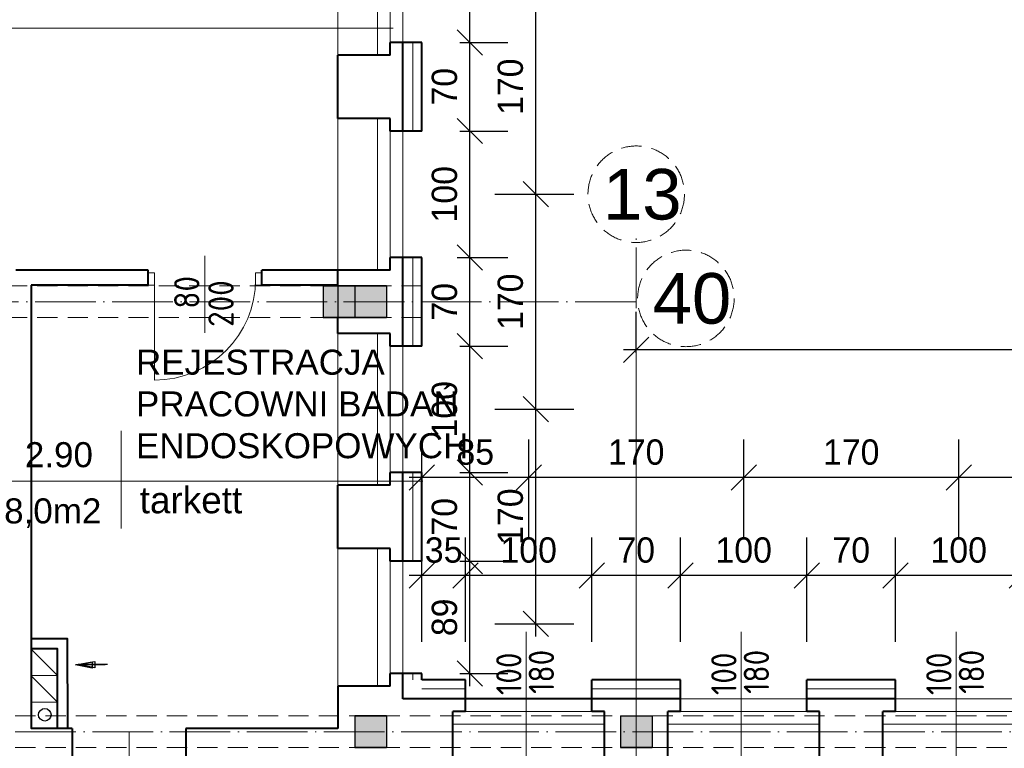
# Model space of a CAD drawing. Header units: millimetres. Extents: x -32003 to -19505, y 17931 to 29358.
# Tile 10 of 92: x -26415 to -25637, y 22316 to 22892. Entities that reach past the tile are written whole.
import ezdxf

# ---------------------------------------------------------------- set-up
doc = ezdxf.new("R2010")
doc.units = ezdxf.units.MM
doc.header["$PDMODE"] = 3
for name, pattern in [('ACAD_ISO03W100', [30, 12, -18]), ('ACAD_ISO04W100', [30.5, 24, -3, 0.5, -3]), ('KRESKOWA_X2', [12, 8, -4])]:
    doc.linetypes.add(name, pattern=pattern)
for name, color, linetype, lineweight in [('_wymiary', 1, 'Continuous', 9), ('drzwi', 140, 'Continuous', 13), ('KOMINY', 43, 'Continuous', 15), ('NR', 7, 'Continuous', 13), ('opisy drzwi', 40, 'Continuous', 13), ('opisy pom', 3, 'Continuous', 18), ('przerywana', 7, 'KRESKOWA_X2', 5), ('sciany', 4, 'Continuous', 40), ('symetria', 7, 'ACAD_ISO03W100', 5), ('SZRAF', 51, 'Continuous', 9), ('słupy', 2, 'Continuous', 30), ('ściana', 4, 'Continuous', 40)]:
    doc.layers.add(name, color=color, linetype=linetype, lineweight=lineweight)
doc.layers.add('kanalizacja', color=210, linetype='Continuous')
doc.styles.add('ISO', font='isocp.shx')
doc.styles.add('style1', font='ARIAL.TTF')
doc.styles.add('SYSTEM', font='TXT')
doc.linetypes.add('BATTING', pattern='A,0.0001,-0.1,[134,ltypeshp.shx,S=0.1,R=0,X=-0.1,Y=0],-0.2,[134,ltypeshp.shx,S=0.1,R=180,X=0.1,Y=0],-0.1', length=0.4001)
doc.dimstyles.new('Jacek2', dxfattribs={"dimscale": 2, "dimtxt": 10, "dimasz": 10, "dimexe": 15, "dimexo": 15, "dimgap": 5, "dimtad": 1, "dimdec": 0, "dimrnd": 0.5, "dimzin": 0, "dimdsep": 46, "dimtxsty": 'Standard', "dimblk": 'OBLIQUE', "dimcen": 0, "dimdle": 5, "dimadec": 1, "dimazin": 0, "dimtfac": 1, "dimtdec": 0, "dimtofl": 0, "dimtmove": 0, "dimatfit": 3, "dimfxl": 0, "dimtolj": 1, "dimtzin": 0, "dimarcsym": 0})

# ---------------------------------------------------------------- blocks, each defined once
blk = doc.blocks.new('_OBLIQUE')
at = {"color": 0, "linetype": 'ByBlock'}
blk.add_line((-0.5, -0.5), (0.5, 0.5), dxfattribs=at)
blk = doc.blocks.new('*D952')
at = {"layer": '_wymiary', "color": 0, "lineweight": -2}
for p, q in [((-25722.67, 22400.37), (-25722.67, 22482.96)), ((-25622.67, 22400.37), (-25622.67, 22482.96)), ((-25612.67, 22452.96), (-25732.67, 22452.96))]:
    blk.add_line(p, q, dxfattribs=at)
at = {"layer": 'Defpoints', "color": 0}
for p in [(-25722.67, 22452.96), (-25722.67, 22370.37), (-25622.67, 22370.37)]:
    blk.add_point(p, dxfattribs=at)
at = {"layer": '_wymiary', "color": 0, "lineweight": -2, "xscale": 20, "yscale": 20, "zscale": 20, "rotation": 180}
blk.add_blockref('_OBLIQUE', (-25722.67, 22452.96), dxfattribs=at)
at = {"layer": '_wymiary', "color": 0, "lineweight": -2, "xscale": 20, "yscale": 20, "zscale": 20}
blk.add_blockref('_OBLIQUE', (-25622.67, 22452.96), dxfattribs=at)
at = {"layer": '_wymiary', "color": 0, "insert": (-25672.67, 22472.96), "char_height": 20, "attachment_point": 5}
blk.add_mtext('\\A1;100', dxfattribs=at)
blk = doc.blocks.new('*D953')
at = {"layer": '_wymiary', "color": 0, "lineweight": -2}
for p, q in [((-25792.67, 22400.37), (-25792.67, 22482.96)), ((-25722.67, 22400.37), (-25722.67, 22482.96)), ((-25712.67, 22452.96), (-25802.67, 22452.96))]:
    blk.add_line(p, q, dxfattribs=at)
at = {"layer": 'Defpoints', "color": 0}
for p in [(-25792.67, 22452.96), (-25792.67, 22370.37), (-25722.67, 22370.37)]:
    blk.add_point(p, dxfattribs=at)
at = {"layer": '_wymiary', "color": 0, "lineweight": -2, "xscale": 20, "yscale": 20, "zscale": 20, "rotation": 180}
blk.add_blockref('_OBLIQUE', (-25792.67, 22452.96), dxfattribs=at)
at = {"layer": '_wymiary', "color": 0, "lineweight": -2, "xscale": 20, "yscale": 20, "zscale": 20}
blk.add_blockref('_OBLIQUE', (-25722.67, 22452.96), dxfattribs=at)
at = {"layer": '_wymiary', "color": 0, "insert": (-25757.67, 22472.96), "char_height": 20, "attachment_point": 5}
blk.add_mtext('\\A1;70', dxfattribs=at)
blk = doc.blocks.new('*D954')
at = {"layer": '_wymiary', "color": 0, "lineweight": -2}
for p, q in [((-25892.67, 22400.37), (-25892.67, 22482.96)), ((-25792.67, 22400.37), (-25792.67, 22482.96)), ((-25782.67, 22452.96), (-25902.67, 22452.96))]:
    blk.add_line(p, q, dxfattribs=at)
at = {"layer": 'Defpoints', "color": 0}
for p in [(-25892.67, 22452.96), (-25892.67, 22370.37), (-25792.67, 22370.37)]:
    blk.add_point(p, dxfattribs=at)
at = {"layer": '_wymiary', "color": 0, "lineweight": -2, "xscale": 20, "yscale": 20, "zscale": 20, "rotation": 180}
blk.add_blockref('_OBLIQUE', (-25892.67, 22452.96), dxfattribs=at)
at = {"layer": '_wymiary', "color": 0, "lineweight": -2, "xscale": 20, "yscale": 20, "zscale": 20}
blk.add_blockref('_OBLIQUE', (-25792.67, 22452.96), dxfattribs=at)
at = {"layer": '_wymiary', "color": 0, "insert": (-25842.67, 22472.96), "char_height": 20, "attachment_point": 5}
blk.add_mtext('\\A1;100', dxfattribs=at)
blk = doc.blocks.new('*D955')
at = {"layer": '_wymiary', "color": 0, "lineweight": -2}
for p, q in [((-25962.67, 22400.37), (-25962.67, 22482.96)), ((-25892.67, 22400.37), (-25892.67, 22482.96)), ((-25882.67, 22452.96), (-25972.67, 22452.96))]:
    blk.add_line(p, q, dxfattribs=at)
at = {"layer": 'Defpoints', "color": 0}
for p in [(-25962.67, 22452.96), (-25962.67, 22370.37), (-25892.67, 22370.37)]:
    blk.add_point(p, dxfattribs=at)
at = {"layer": '_wymiary', "color": 0, "lineweight": -2, "xscale": 20, "yscale": 20, "zscale": 20, "rotation": 180}
blk.add_blockref('_OBLIQUE', (-25962.67, 22452.96), dxfattribs=at)
at = {"layer": '_wymiary', "color": 0, "lineweight": -2, "xscale": 20, "yscale": 20, "zscale": 20}
blk.add_blockref('_OBLIQUE', (-25892.67, 22452.96), dxfattribs=at)
at = {"layer": '_wymiary', "color": 0, "insert": (-25927.67, 22472.96), "char_height": 20, "attachment_point": 5}
blk.add_mtext('\\A1;70', dxfattribs=at)
blk = doc.blocks.new('*D956')
at = {"layer": '_wymiary', "color": 0, "lineweight": -2}
for p, q in [((-26062.67, 22400.37), (-26062.67, 22482.96)), ((-25962.67, 22400.37), (-25962.67, 22482.96)), ((-25952.67, 22452.96), (-26072.67, 22452.96))]:
    blk.add_line(p, q, dxfattribs=at)
at = {"layer": 'Defpoints', "color": 0}
for p in [(-26062.67, 22452.96), (-26062.67, 22370.37), (-25962.67, 22370.37)]:
    blk.add_point(p, dxfattribs=at)
at = {"layer": '_wymiary', "color": 0, "lineweight": -2, "xscale": 20, "yscale": 20, "zscale": 20, "rotation": 180}
blk.add_blockref('_OBLIQUE', (-26062.67, 22452.96), dxfattribs=at)
at = {"layer": '_wymiary', "color": 0, "lineweight": -2, "xscale": 20, "yscale": 20, "zscale": 20}
blk.add_blockref('_OBLIQUE', (-25962.67, 22452.96), dxfattribs=at)
at = {"layer": '_wymiary', "color": 0, "insert": (-26012.67, 22472.96), "char_height": 20, "attachment_point": 5}
blk.add_mtext('\\A1;100', dxfattribs=at)
blk = doc.blocks.new('*D957')
at = {"layer": '_wymiary', "color": 0, "lineweight": -2}
for p, q in [((-26097.17, 22400.37), (-26097.17, 22482.96)), ((-26062.67, 22400.37), (-26062.67, 22482.96)), ((-26052.67, 22452.96), (-26107.17, 22452.96))]:
    blk.add_line(p, q, dxfattribs=at)
at = {"layer": 'Defpoints', "color": 0}
for p in [(-26097.17, 22452.96), (-26097.17, 22370.37), (-26062.67, 22370.37)]:
    blk.add_point(p, dxfattribs=at)
at = {"layer": '_wymiary', "color": 0, "lineweight": -2, "xscale": 20, "yscale": 20, "zscale": 20, "rotation": 180}
blk.add_blockref('_OBLIQUE', (-26097.17, 22452.96), dxfattribs=at)
at = {"layer": '_wymiary', "color": 0, "lineweight": -2, "xscale": 20, "yscale": 20, "zscale": 20}
blk.add_blockref('_OBLIQUE', (-26062.67, 22452.96), dxfattribs=at)
at = {"layer": '_wymiary', "color": 0, "insert": (-26079.92, 22472.96), "char_height": 20, "attachment_point": 5}
blk.add_mtext('\\A1;35', dxfattribs=at)
blk = doc.blocks.new('*D759')
at = {"layer": '_wymiary', "color": 0, "lineweight": -2}
for p, q in [((-25672.67, 22482.96), (-25672.67, 22560.42)), ((-25502.67, 22482.96), (-25502.67, 22560.42)), ((-25492.67, 22530.42), (-25682.67, 22530.42))]:
    blk.add_line(p, q, dxfattribs=at)
at = {"layer": 'Defpoints', "color": 0}
for p in [(-25672.67, 22530.42), (-25672.67, 22452.96), (-25502.67, 22452.96)]:
    blk.add_point(p, dxfattribs=at)
at = {"layer": '_wymiary', "color": 0, "lineweight": -2, "xscale": 20, "yscale": 20, "zscale": 20, "rotation": 180}
blk.add_blockref('_OBLIQUE', (-25672.67, 22530.42), dxfattribs=at)
at = {"layer": '_wymiary', "color": 0, "lineweight": -2, "xscale": 20, "yscale": 20, "zscale": 20}
blk.add_blockref('_OBLIQUE', (-25502.67, 22530.42), dxfattribs=at)
at = {"layer": '_wymiary', "color": 0, "insert": (-25587.67, 22550.42), "char_height": 20, "attachment_point": 5}
blk.add_mtext('\\A1;170', dxfattribs=at)
blk = doc.blocks.new('*D760')
at = {"layer": '_wymiary', "color": 0, "lineweight": -2}
for p, q in [((-25842.67, 22482.96), (-25842.67, 22560.42)), ((-25672.67, 22482.96), (-25672.67, 22560.42)), ((-25662.67, 22530.42), (-25852.67, 22530.42))]:
    blk.add_line(p, q, dxfattribs=at)
at = {"layer": 'Defpoints', "color": 0}
for p in [(-25842.67, 22530.42), (-25842.67, 22452.96), (-25672.67, 22452.96)]:
    blk.add_point(p, dxfattribs=at)
at = {"layer": '_wymiary', "color": 0, "lineweight": -2, "xscale": 20, "yscale": 20, "zscale": 20, "rotation": 180}
blk.add_blockref('_OBLIQUE', (-25842.67, 22530.42), dxfattribs=at)
at = {"layer": '_wymiary', "color": 0, "lineweight": -2, "xscale": 20, "yscale": 20, "zscale": 20}
blk.add_blockref('_OBLIQUE', (-25672.67, 22530.42), dxfattribs=at)
at = {"layer": '_wymiary', "color": 0, "insert": (-25757.67, 22550.42), "char_height": 20, "attachment_point": 5}
blk.add_mtext('\\A1;170', dxfattribs=at)
blk = doc.blocks.new('*D761')
at = {"layer": '_wymiary', "color": 0, "lineweight": -2}
for p, q in [((-26012.67, 22482.96), (-26012.67, 22560.42)), ((-25842.67, 22482.96), (-25842.67, 22560.42)), ((-25832.67, 22530.42), (-26022.67, 22530.42))]:
    blk.add_line(p, q, dxfattribs=at)
at = {"layer": 'Defpoints', "color": 0}
for p in [(-26012.67, 22530.42), (-26012.67, 22452.96), (-25842.67, 22452.96)]:
    blk.add_point(p, dxfattribs=at)
at = {"layer": '_wymiary', "color": 0, "lineweight": -2, "xscale": 20, "yscale": 20, "zscale": 20, "rotation": 180}
blk.add_blockref('_OBLIQUE', (-26012.67, 22530.42), dxfattribs=at)
at = {"layer": '_wymiary', "color": 0, "lineweight": -2, "xscale": 20, "yscale": 20, "zscale": 20}
blk.add_blockref('_OBLIQUE', (-25842.67, 22530.42), dxfattribs=at)
at = {"layer": '_wymiary', "color": 0, "insert": (-25927.67, 22550.42), "char_height": 20, "attachment_point": 5}
blk.add_mtext('\\A1;170', dxfattribs=at)
blk = doc.blocks.new('*D762')
at = {"layer": '_wymiary', "color": 0, "lineweight": -2}
for p, q in [((-26097.17, 22430.37), (-26097.17, 22560.42)), ((-26012.67, 22482.96), (-26012.67, 22560.42)), ((-26002.67, 22530.42), (-26107.17, 22530.42))]:
    blk.add_line(p, q, dxfattribs=at)
at = {"layer": 'Defpoints', "color": 0}
for p in [(-26097.17, 22530.42), (-26012.67, 22452.96), (-26097.17, 22400.37)]:
    blk.add_point(p, dxfattribs=at)
at = {"layer": '_wymiary', "color": 0, "lineweight": -2, "xscale": 20, "yscale": 20, "zscale": 20, "rotation": 180}
blk.add_blockref('_OBLIQUE', (-26097.17, 22530.42), dxfattribs=at)
at = {"layer": '_wymiary', "color": 0, "lineweight": -2, "xscale": 20, "yscale": 20, "zscale": 20}
blk.add_blockref('_OBLIQUE', (-26012.67, 22530.42), dxfattribs=at)
at = {"layer": '_wymiary', "color": 0, "insert": (-26054.92, 22550.42), "char_height": 20, "attachment_point": 5}
blk.add_mtext('\\A1;85', dxfattribs=at)
blk = doc.blocks.new('*D964')
at = {"layer": '_wymiary', "color": 0, "lineweight": -2}
for p, q in [((-25927.67, 22628.92), (-25927.67, 22661.41)), ((-25247.67, 22636.78), (-25247.67, 22661.41)), ((-25237.67, 22631.41), (-25937.67, 22631.41))]:
    blk.add_line(p, q, dxfattribs=at)
at = {"layer": 'Defpoints', "color": 0}
for p in [(-25927.67, 22631.41), (-25247.67, 22606.78), (-25927.67, 22598.92)]:
    blk.add_point(p, dxfattribs=at)
at = {"layer": '_wymiary', "color": 0, "lineweight": -2, "xscale": 20, "yscale": 20, "zscale": 20, "rotation": 180}
blk.add_blockref('_OBLIQUE', (-25927.67, 22631.41), dxfattribs=at)
at = {"layer": '_wymiary', "color": 0, "lineweight": -2, "xscale": 20, "yscale": 20, "zscale": 20}
blk.add_blockref('_OBLIQUE', (-25247.67, 22631.41), dxfattribs=at)
at = {"layer": '_wymiary', "color": 0, "insert": (-25587.67, 22651.41), "char_height": 20, "attachment_point": 5}
blk.add_mtext('\\A1;680', dxfattribs=at)
blk = doc.blocks.new('*D870')
at = {"layer": '_wymiary', "color": 0, "lineweight": -2}
for p, q in [((-26007.1, 22404.62), (-26007.1, 22594.37)), ((-26039.56, 22584.37), (-25977.1, 22584.37)), ((-26039.56, 22414.62), (-25977.1, 22414.62))]:
    blk.add_line(p, q, dxfattribs=at)
at = {"layer": 'Defpoints', "color": 0}
for p in [(-26069.56, 22584.37), (-26007.1, 22584.37), (-26069.56, 22414.62)]:
    blk.add_point(p, dxfattribs=at)
at = {"layer": '_wymiary', "color": 0, "lineweight": -2, "xscale": 20, "yscale": 20, "zscale": 20}
for p, rotation in [((-26007.1, 22584.37), 90), ((-26007.1, 22414.62), 270)]:
    blk.add_blockref('_OBLIQUE', p, dxfattribs=dict(at, rotation=rotation))
at = {"layer": '_wymiary', "color": 0, "insert": (-26027.1, 22499.49), "char_height": 20, "attachment_point": 5, "rotation": 90}
blk.add_mtext('\\A1;170', dxfattribs=at)
blk = doc.blocks.new('*D871')
at = {"layer": '_wymiary', "color": 0, "lineweight": -2}
for p, q in [((-26007.1, 22574.37), (-26007.1, 22764.37)), ((-26039.56, 22754.37), (-25977.1, 22754.37)), ((-26039.56, 22584.37), (-25977.1, 22584.37))]:
    blk.add_line(p, q, dxfattribs=at)
at = {"layer": 'Defpoints', "color": 0}
for p in [(-26069.56, 22754.37), (-26007.1, 22754.37), (-26069.56, 22584.37)]:
    blk.add_point(p, dxfattribs=at)
at = {"layer": '_wymiary', "color": 0, "lineweight": -2, "xscale": 20, "yscale": 20, "zscale": 20}
for p, rotation in [((-26007.1, 22754.37), 90), ((-26007.1, 22584.37), 270)]:
    blk.add_blockref('_OBLIQUE', p, dxfattribs=dict(at, rotation=rotation))
at = {"layer": '_wymiary', "color": 0, "insert": (-26027.1, 22669.37), "char_height": 20, "attachment_point": 5, "rotation": 90}
blk.add_mtext('\\A1;170', dxfattribs=at)
blk = doc.blocks.new('*D872')
at = {"layer": '_wymiary', "color": 0, "lineweight": -2}
for p, q in [((-26007.1, 22744.37), (-26007.1, 22934.37)), ((-26039.56, 22924.37), (-25977.1, 22924.37)), ((-26039.56, 22754.37), (-25977.1, 22754.37))]:
    blk.add_line(p, q, dxfattribs=at)
at = {"layer": 'Defpoints', "color": 0}
for p in [(-26069.56, 22924.37), (-26007.1, 22924.37), (-26069.56, 22754.37)]:
    blk.add_point(p, dxfattribs=at)
at = {"layer": '_wymiary', "color": 0, "lineweight": -2, "xscale": 20, "yscale": 20, "zscale": 20}
for p, rotation in [((-26007.1, 22924.37), 90), ((-26007.1, 22754.37), 270)]:
    blk.add_blockref('_OBLIQUE', p, dxfattribs=dict(at, rotation=rotation))
at = {"layer": '_wymiary', "color": 0, "insert": (-26027.1, 22839.37), "char_height": 20, "attachment_point": 5, "rotation": 90}
blk.add_mtext('\\A1;170', dxfattribs=at)
blk = doc.blocks.new('*D1153')
at = {"layer": '_wymiary', "color": 0, "lineweight": -2}
for p, q in [((-26059.21, 22365.37), (-26059.21, 22474.37)), ((-26067.17, 22464.37), (-26029.21, 22464.37)), ((-26067.17, 22375.37), (-26029.21, 22375.37))]:
    blk.add_line(p, q, dxfattribs=at)
at = {"layer": 'Defpoints', "color": 0}
for p in [(-26097.17, 22464.37), (-26059.21, 22464.37), (-26097.17, 22375.37)]:
    blk.add_point(p, dxfattribs=at)
at = {"layer": '_wymiary', "color": 0, "lineweight": -2, "xscale": 20, "yscale": 20, "zscale": 20}
for p, rotation in [((-26059.21, 22464.37), 90), ((-26059.21, 22375.37), 270)]:
    blk.add_blockref('_OBLIQUE', p, dxfattribs=dict(at, rotation=rotation))
at = {"layer": '_wymiary', "color": 0, "insert": (-26079.21, 22419.87), "char_height": 20, "attachment_point": 5, "rotation": 90}
blk.add_mtext('\\A1;89', dxfattribs=at)
blk = doc.blocks.new('*D1154')
at = {"layer": '_wymiary', "color": 0, "lineweight": -2}
for p, q in [((-26059.21, 22454.37), (-26059.21, 22544.37)), ((-26067.17, 22534.37), (-26029.21, 22534.37)), ((-26067.17, 22464.37), (-26029.21, 22464.37))]:
    blk.add_line(p, q, dxfattribs=at)
at = {"layer": 'Defpoints', "color": 0}
for p in [(-26097.17, 22534.37), (-26059.21, 22534.37), (-26097.17, 22464.37)]:
    blk.add_point(p, dxfattribs=at)
at = {"layer": '_wymiary', "color": 0, "lineweight": -2, "xscale": 20, "yscale": 20, "zscale": 20}
for p, rotation in [((-26059.21, 22534.37), 90), ((-26059.21, 22464.37), 270)]:
    blk.add_blockref('_OBLIQUE', p, dxfattribs=dict(at, rotation=rotation))
at = {"layer": '_wymiary', "color": 0, "insert": (-26079.21, 22499.37), "char_height": 20, "attachment_point": 5, "rotation": 90}
blk.add_mtext('\\A1;70', dxfattribs=at)
blk = doc.blocks.new('*D1155')
at = {"layer": '_wymiary', "color": 0, "lineweight": -2}
for p, q in [((-26059.21, 22524.37), (-26059.21, 22644.37)), ((-26067.17, 22634.37), (-26029.21, 22634.37)), ((-26067.17, 22534.37), (-26029.21, 22534.37))]:
    blk.add_line(p, q, dxfattribs=at)
at = {"layer": 'Defpoints', "color": 0}
for p in [(-26097.17, 22634.37), (-26059.21, 22634.37), (-26097.17, 22534.37)]:
    blk.add_point(p, dxfattribs=at)
at = {"layer": '_wymiary', "color": 0, "lineweight": -2, "xscale": 20, "yscale": 20, "zscale": 20}
for p, rotation in [((-26059.21, 22634.37), 90), ((-26059.21, 22534.37), 270)]:
    blk.add_blockref('_OBLIQUE', p, dxfattribs=dict(at, rotation=rotation))
at = {"layer": '_wymiary', "color": 0, "insert": (-26079.21, 22584.37), "char_height": 20, "attachment_point": 5, "rotation": 90}
blk.add_mtext('\\A1;100', dxfattribs=at)
blk = doc.blocks.new('*D1156')
at = {"layer": '_wymiary', "color": 0, "lineweight": -2}
for p, q in [((-26059.21, 22624.37), (-26059.21, 22714.37)), ((-26069.13, 22704.37), (-26029.21, 22704.37)), ((-26067.17, 22634.37), (-26029.21, 22634.37))]:
    blk.add_line(p, q, dxfattribs=at)
at = {"layer": 'Defpoints', "color": 0}
for p in [(-26099.13, 22704.37), (-26059.21, 22704.37), (-26097.17, 22634.37)]:
    blk.add_point(p, dxfattribs=at)
at = {"layer": '_wymiary', "color": 0, "lineweight": -2, "xscale": 20, "yscale": 20, "zscale": 20}
for p, rotation in [((-26059.21, 22704.37), 90), ((-26059.21, 22634.37), 270)]:
    blk.add_blockref('_OBLIQUE', p, dxfattribs=dict(at, rotation=rotation))
at = {"layer": '_wymiary', "color": 0, "insert": (-26079.21, 22669.37), "char_height": 20, "attachment_point": 5, "rotation": 90}
blk.add_mtext('\\A1;70', dxfattribs=at)
blk = doc.blocks.new('*D1157')
at = {"layer": '_wymiary', "color": 0, "lineweight": -2}
for p, q in [((-26059.21, 22694.37), (-26059.21, 22814.37)), ((-26067.17, 22804.37), (-26029.21, 22804.37)), ((-26069.13, 22704.37), (-26029.21, 22704.37))]:
    blk.add_line(p, q, dxfattribs=at)
at = {"layer": 'Defpoints', "color": 0}
for p in [(-26097.17, 22804.37), (-26059.21, 22804.37), (-26099.13, 22704.37)]:
    blk.add_point(p, dxfattribs=at)
at = {"layer": '_wymiary', "color": 0, "lineweight": -2, "xscale": 20, "yscale": 20, "zscale": 20}
for p, rotation in [((-26059.21, 22804.37), 90), ((-26059.21, 22704.37), 270)]:
    blk.add_blockref('_OBLIQUE', p, dxfattribs=dict(at, rotation=rotation))
at = {"layer": '_wymiary', "color": 0, "insert": (-26079.21, 22754.37), "char_height": 20, "attachment_point": 5, "rotation": 90}
blk.add_mtext('\\A1;100', dxfattribs=at)
blk = doc.blocks.new('*D1158')
at = {"layer": '_wymiary', "color": 0, "lineweight": -2}
for p, q in [((-26059.21, 22794.37), (-26059.21, 22884.37)), ((-26067.17, 22874.37), (-26029.21, 22874.37)), ((-26067.17, 22804.37), (-26029.21, 22804.37))]:
    blk.add_line(p, q, dxfattribs=at)
at = {"layer": 'Defpoints', "color": 0}
for p in [(-26097.17, 22874.37), (-26059.21, 22874.37), (-26097.17, 22804.37)]:
    blk.add_point(p, dxfattribs=at)
at = {"layer": '_wymiary', "color": 0, "lineweight": -2, "xscale": 20, "yscale": 20, "zscale": 20}
for p, rotation in [((-26059.21, 22874.37), 90), ((-26059.21, 22804.37), 270)]:
    blk.add_blockref('_OBLIQUE', p, dxfattribs=dict(at, rotation=rotation))
at = {"layer": '_wymiary', "color": 0, "insert": (-26079.21, 22839.37), "char_height": 20, "attachment_point": 5, "rotation": 90}
blk.add_mtext('\\A1;70', dxfattribs=at)
blk = doc.blocks.new('*D1159')
at = {"layer": '_wymiary', "color": 0, "lineweight": -2}
for p, q in [((-26059.21, 22864.37), (-26059.21, 22984.37)), ((-26067.17, 22974.37), (-26029.21, 22974.37)), ((-26067.17, 22874.37), (-26029.21, 22874.37))]:
    blk.add_line(p, q, dxfattribs=at)
at = {"layer": 'Defpoints', "color": 0}
for p in [(-26097.17, 22974.37), (-26059.21, 22974.37), (-26097.17, 22874.37)]:
    blk.add_point(p, dxfattribs=at)
at = {"layer": '_wymiary', "color": 0, "lineweight": -2, "xscale": 20, "yscale": 20, "zscale": 20}
for p, rotation in [((-26059.21, 22974.37), 90), ((-26059.21, 22874.37), 270)]:
    blk.add_blockref('_OBLIQUE', p, dxfattribs=dict(at, rotation=rotation))
at = {"layer": '_wymiary', "color": 0, "insert": (-26079.21, 22924.37), "char_height": 20, "attachment_point": 5, "rotation": 90}
blk.add_mtext('\\A1;100', dxfattribs=at)

msp = doc.modelspace()

# ---------------------------------------------------------------- hatches: boundary and pattern name
at = {"layer": 'SZRAF', "ltscale": 0.5}
h = msp.add_hatch(color=256, dxfattribs=at)
h.paths.add_polyline_path([(-26150.17, 22656.87), (-26150.17, 22669.37), (-26162.67, 22669.37), (-26162.67, 22656.87), (-26157.67, 22656.87)])
h.paths.add_polyline_path([(-26162.67, 22656.87), (-26162.67, 22669.37), (-26175.17, 22669.37), (-26175.17, 22656.87)])
h.paths.add_polyline_path([(-26162.67, 22681.87), (-26175.17, 22681.87), (-26175.17, 22669.37), (-26162.67, 22669.37)])
h.paths.add_polyline_path([(-26162.67, 22681.87), (-26162.67, 22669.37), (-26150.17, 22669.37), (-26150.17, 22681.87)])
h = msp.add_hatch(color=256, dxfattribs=at)
h.paths.add_polyline_path([(-26150.17, 22681.87), (-26162.67, 22681.87), (-26162.67, 22669.37), (-26150.17, 22669.37), (-26150.17, 22674.37)])
h.paths.add_polyline_path([(-26150.17, 22669.37), (-26162.67, 22669.37), (-26162.67, 22656.87), (-26150.17, 22656.87)])
h.paths.add_polyline_path([(-26175.17, 22669.37), (-26175.17, 22656.87), (-26162.67, 22656.87), (-26162.67, 22669.37)])
h.paths.add_polyline_path([(-26175.17, 22669.37), (-26162.67, 22669.37), (-26162.67, 22681.87), (-26175.17, 22681.87)])
h = msp.add_hatch(color=256, dxfattribs=at)
h.paths.add_polyline_path([(-26125.17, 22656.87), (-26125.17, 22669.37), (-26137.67, 22669.37), (-26137.67, 22656.87), (-26132.67, 22656.87)])
h.paths.add_polyline_path([(-26137.67, 22656.87), (-26137.67, 22669.37), (-26150.17, 22669.37), (-26150.17, 22656.87)])
h.paths.add_polyline_path([(-26137.67, 22681.87), (-26150.17, 22681.87), (-26150.17, 22669.37), (-26137.67, 22669.37)])
h.paths.add_polyline_path([(-26137.67, 22681.87), (-26137.67, 22669.37), (-26125.17, 22669.37), (-26125.17, 22681.87)])
h = msp.add_hatch(color=256, dxfattribs=at)
h.paths.add_polyline_path([(-26125.17, 22681.87), (-26137.67, 22681.87), (-26137.67, 22669.37), (-26125.17, 22669.37), (-26125.17, 22674.37)])
h.paths.add_polyline_path([(-26125.17, 22669.37), (-26137.67, 22669.37), (-26137.67, 22656.87), (-26125.17, 22656.87)])
h.paths.add_polyline_path([(-26150.17, 22669.37), (-26150.17, 22656.87), (-26137.67, 22656.87), (-26137.67, 22669.37)])
h.paths.add_polyline_path([(-26150.17, 22669.37), (-26137.67, 22669.37), (-26137.67, 22681.87), (-26150.17, 22681.87)])
h = msp.add_hatch(color=256, dxfattribs=at)
h.paths.add_polyline_path([(-26125.17, 22316.87), (-26125.17, 22329.37), (-26137.67, 22329.37), (-26137.67, 22316.87), (-26132.67, 22316.87)])
h.paths.add_polyline_path([(-26137.67, 22316.87), (-26137.67, 22329.37), (-26150.17, 22329.37), (-26150.17, 22316.87)])
h.paths.add_polyline_path([(-26137.67, 22341.87), (-26150.17, 22341.87), (-26150.17, 22329.37), (-26137.67, 22329.37)])
h.paths.add_polyline_path([(-26137.67, 22341.87), (-26137.67, 22329.37), (-26125.17, 22329.37), (-26125.17, 22341.87)])
h = msp.add_hatch(color=256, dxfattribs=at)
h.paths.add_polyline_path([(-26125.17, 22341.87), (-26137.67, 22341.87), (-26137.67, 22329.37), (-26125.17, 22329.37), (-26125.17, 22334.37)])
h.paths.add_polyline_path([(-26125.17, 22329.37), (-26137.67, 22329.37), (-26137.67, 22316.87), (-26125.17, 22316.87)])
h.paths.add_polyline_path([(-26150.17, 22329.37), (-26150.17, 22316.87), (-26137.67, 22316.87), (-26137.67, 22329.37)])
h.paths.add_polyline_path([(-26150.17, 22329.37), (-26137.67, 22329.37), (-26137.67, 22341.87), (-26150.17, 22341.87)])
h = msp.add_hatch(color=256, dxfattribs=at)
h.paths.add_polyline_path([(-25915.17, 22341.87), (-25927.67, 22341.87), (-25927.67, 22329.37), (-25915.17, 22329.37), (-25915.17, 22334.37)])
h.paths.add_polyline_path([(-25915.17, 22329.37), (-25927.67, 22329.37), (-25927.67, 22316.87), (-25915.17, 22316.87)])
h.paths.add_polyline_path([(-25940.17, 22329.37), (-25940.17, 22316.87), (-25927.67, 22316.87), (-25927.67, 22329.37)])
h.paths.add_polyline_path([(-25940.17, 22329.37), (-25927.67, 22329.37), (-25927.67, 22341.87), (-25940.17, 22341.87)])

# ---------------------------------------------------------------- linework, layer by layer
at = {"layer": '_wymiary'}
msp.add_line((-25927.67, 22341.87), (-25927.67, 22654.65), dxfattribs=at)
at = {"layer": 'drzwi'}
for p, q in [((-26308.55, 22692.37), (-26313.55, 22692.37)), ((-26313.55, 22692.37), (-26313.55, 22682.37)), ((-26308.55, 22682.37), (-26308.55, 22692.37)), ((-26308.55, 22687.37), (-26308.55, 22607.37)), ((-26223.55, 22692.37), (-26228.55, 22692.37)), ((-26228.55, 22692.37), (-26228.55, 22682.37)), ((-26223.55, 22682.37), (-26223.55, 22692.37)), ((-26313.55, 22682.37), (-26308.55, 22682.37)), ((-26228.55, 22682.37), (-26223.55, 22682.37))]:
    msp.add_line(p, q, dxfattribs=at)
msp.add_arc((-26308.55, 22687.37), 80, 270, 0, dxfattribs=at)
at = {"layer": 'kanalizacja'}
msp.add_circle((-26395.25, 22342.8), 5, dxfattribs=at)
at = {"layer": 'KOMINY', "lineweight": 18}
for p, q in [((-26406.25, 22394.85), (-26385.21, 22373.89)), ((-26406.25, 22394.85), (-26385.21, 22373.89)), ((-26406.21, 22373.85), (-26385.17, 22352.89)), ((-26406.21, 22373.85), (-26385.17, 22352.89))]:
    msp.add_line(p, q, dxfattribs=at)
for points in [[(-26406.26, 22394.87), (-26385.26, 22394.91), (-26385.22, 22373.91), (-26406.22, 22373.87)], [(-26406.26, 22394.87), (-26385.26, 22394.91), (-26385.22, 22373.91), (-26406.22, 22373.87)], [(-26406.22, 22373.87), (-26385.22, 22373.91), (-26385.18, 22352.91), (-26406.18, 22352.87)], [(-26406.22, 22373.87), (-26385.22, 22373.91), (-26385.18, 22352.91), (-26406.18, 22352.87)], [(-26406.22, 22352.87), (-26385.22, 22352.91), (-26385.18, 22331.91), (-26406.18, 22331.87)], [(-26406.22, 22352.87), (-26385.22, 22352.91), (-26385.18, 22331.91), (-26406.18, 22331.87)]]:
    msp.add_lwpolyline(points, close=True, dxfattribs=at)
at = {"layer": 'KOMINY', "lineweight": 30}
for points in [[(-26347.63, 22382.24), (-26370.9, 22382.24), (-26357.78, 22384.78), (-26357.78, 22379.67), (-26370.9, 22382.24)], [(-26345.65, 22382.51), (-26368.92, 22382.51), (-26355.8, 22385.05), (-26355.8, 22379.93), (-26368.92, 22382.51)]]:
    msp.add_lwpolyline(points, dxfattribs=at)
at = {"layer": 'opisy drzwi'}
for p, q in [((-26163.67, 22984.37), (-26163.67, 22864.37)), ((-26132.17, 22984.37), (-26132.17, 22864.37)), ((-26122.17, 22974.37), (-26122.17, 22874.37)), ((-26112.17, 22974.37), (-26112.17, 22874.37)), ((-26163.67, 22814.37), (-26163.67, 22694.37)), ((-26132.17, 22814.37), (-26132.17, 22694.37)), ((-26122.17, 22804.37), (-26122.17, 22704.37)), ((-26112.17, 22804.37), (-26112.17, 22704.37)), ((-26132.17, 22777.26), (-26132.17, 22694.37)), ((-26122.17, 22777.26), (-26122.17, 22704.37)), ((-26112.17, 22777.26), (-26112.17, 22704.37)), ((-26268.61, 22705.74), (-26268.61, 22644.86)), ((-26163.67, 22644.37), (-26163.67, 22524.37)), ((-26132.17, 22644.37), (-26132.17, 22524.37)), ((-26132.17, 22644.37), (-26132.17, 22524.37)), ((-26122.17, 22634.37), (-26122.17, 22534.37)), ((-26122.17, 22634.37), (-26122.17, 22534.37)), ((-26112.17, 22634.37), (-26112.17, 22534.37)), ((-26112.17, 22634.37), (-26112.17, 22534.37)), ((-26163.67, 22474.37), (-26163.67, 22365.37)), ((-26132.17, 22365.37), (-26132.17, 22474.37)), ((-26122.17, 22365.37), (-26122.17, 22464.37)), ((-26112.17, 22464.37), (-26112.17, 22364.87)), ((-26112.17, 22464.37), (-26112.17, 22364.87)), ((-26014.7, 22306.58), (-26014.7, 22408.34)), ((-25844.7, 22306.58), (-25844.7, 22408.34)), ((-25674.7, 22306.58), (-25674.7, 22408.34)), ((-26062.67, 22355.37), (-25962.67, 22355.37)), ((-25892.67, 22355.37), (-25792.67, 22355.37)), ((-25722.67, 22355.37), (-25622.67, 22355.37)), ((-26062.67, 22345.37), (-25962.67, 22345.37)), ((-25892.67, 22345.37), (-25792.67, 22345.37)), ((-25722.67, 22345.37), (-25622.67, 22345.37)), ((-26072.67, 22335.37), (-25952.67, 22335.37)), ((-25902.67, 22335.37), (-25782.67, 22335.37)), ((-25732.67, 22335.37), (-25612.67, 22335.37)), ((-26328.61, 22328.74), (-26328.61, 22267.86))]:
    msp.add_line(p, q, dxfattribs=at)
at = {"layer": 'opisy pom'}
for p, q in [((-26642.37, 22885.57), (-26119.88, 22885.57)), ((-26334.96, 22567.2), (-26334.96, 22490.13)), ((-26426.95, 22527.59), (-26096.3, 22527.59))]:
    msp.add_line(p, q, dxfattribs=at)
at = {"layer": 'przerywana', "ltscale": 2}
for p, q in [((-26097.17, 22681.87), (-28001.67, 22681.87)), ((-26097.17, 22656.87), (-28001.67, 22656.87)), ((-21506.67, 22341.87), (-28001.67, 22341.87)), ((-21506.67, 22316.87), (-28001.67, 22316.87))]:
    msp.add_line(p, q, dxfattribs=at)
for centre in [(-25927.66, 22754.39), (-25888.39, 22672.01)]:
    msp.add_circle(centre, 38.15, dxfattribs=at)
at = {"layer": 'sciany'}
for p, q in [((-26313.67, 22694.37), (-26418.17, 22694.37)), ((-26163.67, 22694.37), (-26223.67, 22694.37)), ((-26313.67, 22682.37), (-26406.17, 22682.37)), ((-26163.67, 22682.37), (-26223.67, 22682.37)), ((-26373.67, 22331.87), (-26373.67, 22305.37)), ((-26283.67, 22331.87), (-26283.67, 22305.37))]:
    msp.add_line(p, q, dxfattribs=at)
at = {"layer": 'symetria', "linetype": 'ACAD_ISO04W100', "ltscale": 2}
for p, q in [((-25927.67, 21566.37), (-25927.67, 22720.21)), ((-25927.99, 22669.37), (-28091.03, 22669.37)), ((-21490.6, 22329.37), (-28075.88, 22329.37))]:
    msp.add_line(p, q, dxfattribs=at)
at = {"layer": 'SZRAF', "linetype": 'BATTING', "ltscale": 14}
for p, q in [((-26104.17, 22804.37), (-26104.17, 22874.37)), ((-26104.17, 22634.37), (-26104.17, 22704.37)), ((-26104.17, 22464.37), (-26104.17, 22534.37)), ((-26104.17, 22370.37), (-26104.17, 22375.37)), ((-26062.67, 22363.37), (-26097.17, 22363.37)), ((-25892.67, 22363.37), (-25962.67, 22363.37)), ((-25722.67, 22363.37), (-25792.67, 22363.37))]:
    msp.add_line(p, q, dxfattribs=at)
at = {"layer": 'słupy'}
for p, q in [((-26163.67, 22681.87), (-26175.17, 22681.87)), ((-26175.17, 22681.87), (-26175.17, 22656.87)), ((-26163.67, 22681.87), (-26175.17, 22681.87)), ((-26175.17, 22681.87), (-26175.17, 22656.87)), ((-26163.67, 22681.87), (-26175.17, 22681.87)), ((-26175.17, 22681.87), (-26175.17, 22656.87)), ((-26150.17, 22681.87), (-26175.17, 22681.87)), ((-26175.17, 22681.87), (-26175.17, 22656.87)), ((-26175.17, 22681.87), (-26150.17, 22681.87)), ((-26175.17, 22681.87), (-26175.17, 22656.87)), ((-26125.17, 22681.87), (-26163.67, 22681.87)), ((-26163.67, 22681.87), (-26163.67, 22656.87)), ((-26163.67, 22681.87), (-26163.67, 22656.87)), ((-26125.17, 22681.87), (-26163.67, 22681.87)), ((-26163.67, 22681.87), (-26163.67, 22656.87)), ((-26125.17, 22681.87), (-26163.67, 22681.87)), ((-26163.67, 22681.87), (-26163.67, 22656.87)), ((-26125.17, 22681.87), (-26150.17, 22681.87)), ((-26150.17, 22681.87), (-26125.17, 22681.87)), ((-26150.17, 22681.87), (-26150.17, 22656.87)), ((-26150.17, 22681.87), (-26150.17, 22656.87)), ((-26125.17, 22681.87), (-26125.17, 22656.87)), ((-26125.17, 22681.87), (-26125.17, 22656.87)), ((-26125.17, 22681.87), (-26125.17, 22656.87)), ((-26125.17, 22681.87), (-26125.17, 22656.87)), ((-26125.17, 22681.87), (-26125.17, 22656.87)), ((-26163.67, 22656.87), (-26175.17, 22656.87)), ((-26163.67, 22656.87), (-26175.17, 22656.87)), ((-26163.67, 22656.87), (-26175.17, 22656.87)), ((-26150.17, 22656.87), (-26175.17, 22656.87)), ((-26175.17, 22656.87), (-26150.17, 22656.87)), ((-26125.17, 22656.87), (-26163.67, 22656.87)), ((-26125.17, 22656.87), (-26163.67, 22656.87)), ((-26125.17, 22656.87), (-26163.67, 22656.87)), ((-26125.17, 22656.87), (-26150.17, 22656.87)), ((-26150.17, 22656.87), (-26125.17, 22656.87)), ((-26150.17, 22341.87), (-26150.17, 22316.87)), ((-26125.17, 22341.87), (-26150.17, 22341.87)), ((-26125.17, 22341.87), (-26150.17, 22341.87)), ((-26150.17, 22341.87), (-26150.17, 22316.87)), ((-26125.17, 22341.87), (-26150.17, 22341.87)), ((-26150.17, 22341.87), (-26150.17, 22316.87)), ((-26150.17, 22341.87), (-26150.17, 22316.87)), ((-26150.17, 22341.87), (-26125.17, 22341.87)), ((-26150.17, 22341.87), (-26150.17, 22316.87)), ((-26125.17, 22341.87), (-26125.17, 22316.87)), ((-26125.17, 22341.87), (-26125.17, 22316.87)), ((-26125.17, 22341.87), (-26125.17, 22316.87)), ((-26125.17, 22341.87), (-26125.17, 22316.87)), ((-26125.17, 22341.87), (-26125.17, 22316.87)), ((-25940.17, 22341.87), (-25940.17, 22316.87)), ((-25940.17, 22341.87), (-25915.17, 22341.87)), ((-25940.17, 22341.87), (-25940.17, 22316.87)), ((-25915.17, 22341.87), (-25915.17, 22316.87)), ((-25915.17, 22341.87), (-25915.17, 22316.87)), ((-26125.17, 22316.87), (-26150.17, 22316.87)), ((-26125.17, 22316.87), (-26150.17, 22316.87)), ((-26125.17, 22316.87), (-26150.17, 22316.87)), ((-26125.17, 22316.87), (-26150.17, 22316.87)), ((-26150.17, 22316.87), (-26125.17, 22316.87)), ((-25915.17, 22316.87), (-25940.17, 22316.87)), ((-25940.17, 22316.87), (-25915.17, 22316.87))]:
    msp.add_line(p, q, dxfattribs=at)
at = {"layer": 'ściana'}
for p, q in [((-26122.17, 22864.37), (-26122.17, 22874.37)), ((-26097.17, 22874.37), (-26122.17, 22874.37)), ((-26112.17, 22804.37), (-26112.17, 22874.37)), ((-26097.17, 22804.37), (-26097.17, 22874.37)), ((-26163.67, 22854.37), (-26163.67, 22864.37)), ((-26122.17, 22864.37), (-26163.67, 22864.37)), ((-26163.67, 22814.37), (-26163.67, 22854.37)), ((-26122.17, 22814.37), (-26163.67, 22814.37)), ((-26122.17, 22804.37), (-26122.17, 22814.37)), ((-26097.17, 22804.37), (-26122.17, 22804.37)), ((-26122.17, 22694.37), (-26122.17, 22704.37)), ((-26112.17, 22704.37), (-26122.17, 22704.37)), ((-26122.17, 22694.37), (-26122.17, 22704.37)), ((-26097.17, 22704.37), (-26122.17, 22704.37)), ((-26112.17, 22634.37), (-26112.17, 22704.37)), ((-26112.17, 22634.37), (-26112.17, 22704.37)), ((-26097.17, 22634.37), (-26097.17, 22704.37)), ((-26313.67, 22682.37), (-26313.67, 22694.37)), ((-26223.67, 22682.37), (-26223.67, 22694.37)), ((-26122.17, 22694.37), (-26163.67, 22694.37)), ((-26163.67, 22681.87), (-26163.67, 22694.37)), ((-26122.17, 22694.37), (-26150.17, 22694.37)), ((-26406.17, 22682.37), (-26406.17, 22331.87)), ((-26163.67, 22644.37), (-26163.67, 22656.87)), ((-26122.17, 22644.37), (-26163.67, 22644.37)), ((-26122.17, 22644.37), (-26150.17, 22644.37)), ((-26122.17, 22634.37), (-26122.17, 22644.37)), ((-26122.17, 22634.37), (-26122.17, 22644.37)), ((-26112.17, 22634.37), (-26122.17, 22634.37)), ((-26097.17, 22634.37), (-26122.17, 22634.37)), ((-26112.17, 22534.37), (-26122.17, 22534.37)), ((-26122.17, 22524.37), (-26122.17, 22534.37)), ((-26097.17, 22534.37), (-26122.17, 22534.37)), ((-26122.17, 22524.37), (-26122.17, 22534.37)), ((-26112.17, 22464.37), (-26112.17, 22534.37)), ((-26112.17, 22464.37), (-26112.17, 22534.37)), ((-26097.17, 22464.37), (-26097.17, 22534.37)), ((-26406.17, 22524.37), (-26406.17, 22331.87)), ((-26163.67, 22474.37), (-26163.67, 22524.37)), ((-26122.17, 22524.37), (-26163.67, 22524.37)), ((-26122.17, 22524.37), (-26150.17, 22524.37)), ((-26122.17, 22474.37), (-26163.67, 22474.37)), ((-26122.17, 22474.37), (-26150.17, 22474.37)), ((-26122.17, 22464.37), (-26122.17, 22474.37)), ((-26122.17, 22464.37), (-26122.17, 22474.37)), ((-26112.17, 22464.37), (-26122.17, 22464.37)), ((-26097.17, 22464.37), (-26122.17, 22464.37)), ((-26122.17, 22365.37), (-26122.17, 22375.37)), ((-26097.17, 22375.37), (-26122.17, 22375.37)), ((-26112.17, 22355.37), (-26112.17, 22375.37)), ((-26097.17, 22370.37), (-26097.17, 22375.37)), ((-26062.67, 22370.37), (-26097.17, 22370.37)), ((-26062.67, 22345.37), (-26062.67, 22370.37)), ((-25892.67, 22370.37), (-25962.67, 22370.37)), ((-25962.67, 22345.37), (-25962.67, 22370.37)), ((-25892.67, 22345.37), (-25892.67, 22370.37)), ((-25722.67, 22370.37), (-25792.67, 22370.37)), ((-25792.67, 22345.37), (-25792.67, 22370.37)), ((-25722.67, 22345.37), (-25722.67, 22370.37)), ((-26122.17, 22365.37), (-26163.67, 22365.37)), ((-26163.67, 22365.37), (-26163.67, 22331.87)), ((-25962.67, 22355.37), (-26112.17, 22355.37)), ((-25892.67, 22355.37), (-25962.67, 22355.37)), ((-25722.67, 22355.37), (-25792.67, 22355.37)), ((-26062.67, 22345.37), (-26072.67, 22345.37)), ((-26072.67, 22305.37), (-26072.67, 22345.37)), ((-25952.67, 22345.37), (-25962.67, 22345.37)), ((-25952.67, 22305.37), (-25952.67, 22345.37)), ((-25892.67, 22345.37), (-25902.67, 22345.37)), ((-25902.67, 22305.37), (-25902.67, 22345.37)), ((-25782.67, 22345.37), (-25792.67, 22345.37)), ((-25782.67, 22305.37), (-25782.67, 22345.37)), ((-25722.67, 22345.37), (-25732.67, 22345.37)), ((-25732.67, 22305.37), (-25732.67, 22345.37)), ((-26373.67, 22331.87), (-26406.17, 22331.87)), ((-26373.67, 22331.87), (-26406.17, 22331.87)), ((-26163.67, 22331.87), (-26283.67, 22331.87)), ((-26212.17, 22331.87), (-26283.67, 22331.87)), ((-26163.67, 22331.87), (-26212.17, 22331.87))]:
    msp.add_line(p, q, dxfattribs=at)
at = {"layer": 'ściana', "ltscale": 0.5}
for points in [[(-26377.18, 22331.92), (-26377.27, 22402.92), (-26406.27, 22402.87)], [(-26377.18, 22331.92), (-26377.27, 22402.92), (-26406.27, 22402.87)], [(-26385.18, 22331.91), (-26385.26, 22394.91), (-26406.26, 22394.87)], [(-26385.18, 22331.91), (-26385.26, 22394.91), (-26406.26, 22394.87)]]:
    msp.add_lwpolyline(points, dxfattribs=at)

# ---------------------------------------------------------------- texts
at = {"layer": 'NR', "ltscale": 5, "char_height": 40, "width": 65, "attachment_point": 1, "style": 'style1'}
for s, insert in [('13', (-25953.93, 22774.41)), ('40', (-25914.66, 22692.04))]:
    msp.add_mtext(s, dxfattribs=dict(at, insert=insert))
at = {"layer": 'opisy drzwi', "style": 'ISO'}
for s, p in [('80', (-26272.99, 22663.9)), ('200', (-26245.95, 22649.49)), ('100', (-26018.36, 22358.41)), ('180', (-25992.64, 22359.33)), ('100', (-25848.36, 22358.41)), ('180', (-25822.64, 22359.33)), ('100', (-25678.36, 22358.41)), ('180', (-25652.64, 22359.33))]:
    msp.add_text(s, height=20, rotation=90, dxfattribs=at).set_placement(p)
at = {"layer": 'opisy pom', "attachment_point": 1, "style": 'SYSTEM'}
for s, insert, char_height in [('{\\fArial|b0|i0|c238|p34;REJESTRACJA \\PPRACOWNI BADAŃ\\PENDOSKOPOWYCH}', (-26323.17, 22631.49), 19.8), ('{\\fArial|b0|i0|c238|p34;2.90}', (-26411.02, 22558.37), 19.8), ('{\\fArial|b0|i0|c238|p34;tarkett}', (-26320.26, 22523.02), 20.9), ('{\\fArial|b0|i0|c238|p34;8,0m2  }', (-26427.41, 22513.93), 19.8)]:
    msp.add_mtext(s, dxfattribs=dict(at, insert=insert, char_height=char_height))

# ---------------------------------------------------------------- dimensions: what is measured, and where the dimension line sits
at = {"layer": '_wymiary'}
for base, p1, p2, picture, middle in [((-26059.21, 22974.37), (-26097.17, 22874.37), (-26097.17, 22974.37), '*D1159', (-26079.21, 22924.37)), ((-26007.1, 22924.37), (-26069.56, 22754.37), (-26069.56, 22924.37), '*D872', (-26027.1, 22839.37)), ((-26059.21, 22874.37), (-26097.17, 22804.37), (-26097.17, 22874.37), '*D1158', (-26079.21, 22839.37)), ((-26059.21, 22804.37), (-26099.13, 22704.37), (-26097.17, 22804.37), '*D1157', (-26079.21, 22754.37)), ((-26007.1, 22754.37), (-26069.56, 22584.37), (-26069.56, 22754.37), '*D871', (-26027.1, 22669.37)), ((-26059.21, 22704.37), (-26097.17, 22634.37), (-26099.13, 22704.37), '*D1156', (-26079.21, 22669.37)), ((-26059.21, 22634.37), (-26097.17, 22534.37), (-26097.17, 22634.37), '*D1155', (-26079.21, 22584.37)), ((-26059.21, 22534.37), (-26097.17, 22464.37), (-26097.17, 22534.37), '*D1154', (-26079.21, 22499.37))]:
    dim = msp.add_linear_dim(base=base, p1=p1, p2=p2, angle=90, dimstyle='Jacek2', override={"dimtmove": 1}, dxfattribs=at)
    dim.commit()
    dim.dimension.update_dxf_attribs({"geometry": picture, "text_midpoint": middle})
for base, p1, p2, picture, middle in [((-25927.67, 22631.41), (-25247.67, 22606.78), (-25927.67, 22598.92), '*D964', (-25587.67, 22651.41)), ((-26097.16788743, 22530.42247796), (-26012.66788743, 22452.96234791), (-26097.16788743, 22400.36615796), '*D762', (-26054.91788743, 22550.42247796)), ((-26012.67, 22530.42), (-25842.67, 22452.96), (-26012.67, 22452.96), '*D761', (-25927.67, 22550.42)), ((-25842.67, 22530.42), (-25672.67, 22452.96), (-25842.67, 22452.96), '*D760', (-25757.67, 22550.42)), ((-25672.67, 22530.42), (-25502.67, 22452.96), (-25672.67, 22452.96), '*D759', (-25587.67, 22550.42)), ((-26062.67, 22452.96), (-25962.67, 22370.37), (-26062.67, 22370.37), '*D956', (-26012.67, 22472.96)), ((-25962.67, 22452.96), (-25892.67, 22370.37), (-25962.67, 22370.37), '*D955', (-25927.67, 22472.96)), ((-25892.67, 22452.96), (-25792.67, 22370.37), (-25892.67, 22370.37), '*D954', (-25842.67, 22472.96)), ((-25792.67, 22452.96), (-25722.67, 22370.37), (-25792.67, 22370.37), '*D953', (-25757.67, 22472.96)), ((-25722.67, 22452.96), (-25622.67, 22370.37), (-25722.67, 22370.37), '*D952', (-25672.67, 22472.96))]:
    dim = msp.add_linear_dim(base=base, p1=p1, p2=p2, dimstyle='Jacek2', override={"dimtmove": 1}, dxfattribs=at)
    dim.commit()
    dim.dimension.update_dxf_attribs({"geometry": picture, "text_midpoint": middle})
for base, p1, p2, picture, middle in [((-26007.1, 22584.37), (-26069.56, 22414.62), (-26069.56, 22584.37), '*D870', (-26027.1, 22499.49)), ((-26059.21, 22464.37), (-26097.17, 22375.37), (-26097.17, 22464.37), '*D1153', (-26079.21, 22419.87))]:
    dim = msp.add_linear_dim(base=base, p1=p1, p2=p2, angle=90, dimstyle='Jacek2', dxfattribs=at)
    dim.commit()
    dim.dimension.update_dxf_attribs({"geometry": picture, "text_midpoint": middle})
dim = msp.add_linear_dim(base=(-26097.16788743, 22452.96234791), p1=(-26062.66788743, 22370.36615796), p2=(-26097.16788743, 22370.36615796), dimstyle='Jacek2', override={"dimtmove": 1}, dxfattribs=at)
dim.commit()
dim.dimension.update_dxf_attribs({"geometry": '*D957', "text_midpoint": (-26079.91788743, 22452.96234791), "dimtype": 160})

doc.saveas('drawing.dxf')
